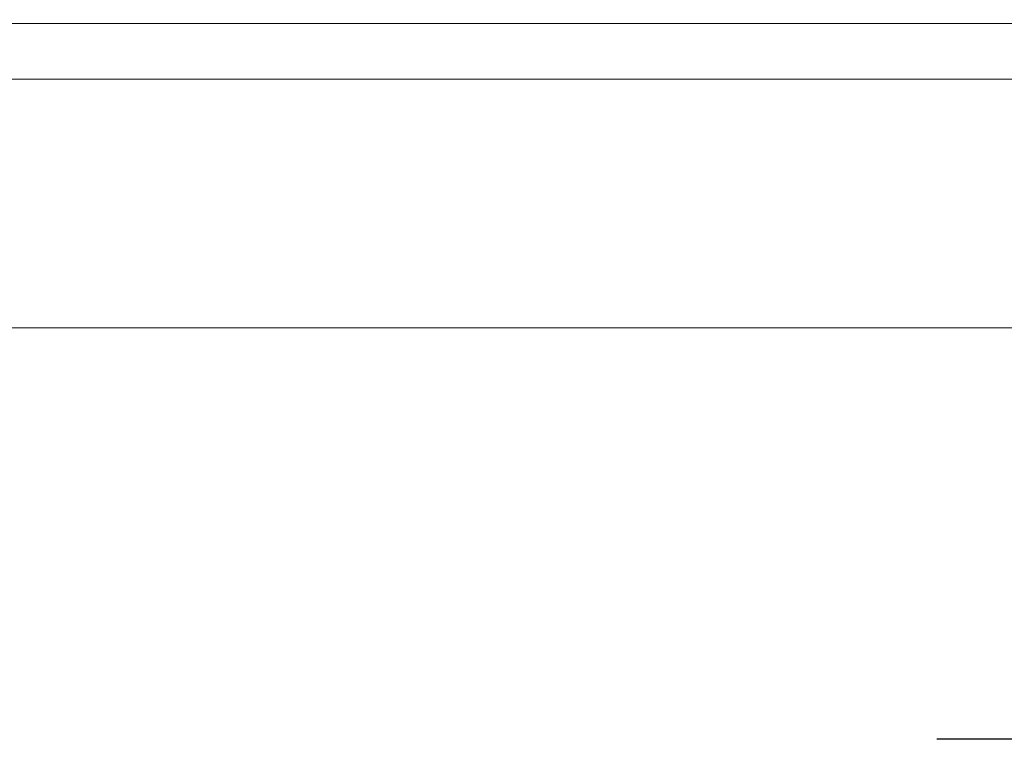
# Model space of a CAD drawing. Header units: millimetres. Extents: x 83969 to 164243, y -22860 to 4849.
# Tile 115 of 116: x 163514.04 to 163525.86, y -21406.18 to -21397.55. Entities that reach past the tile are written whole.
import ezdxf
from ezdxf.enums import TextEntityAlignment as Align

# ---------------------------------------------------------------- set-up
doc = ezdxf.new("R2010")
doc.units = ezdxf.units.MM
doc.layers.add('! PT Instalacja niskoprądowa', color=1, linetype='Continuous')
doc.layers.add('! PT Wyposażenie szafy RACK', color=7, linetype='Continuous')
doc.layers.add('BKT_szafy', color=7, linetype='Continuous', lineweight=5)
doc.styles.get("Standard").update_dxf_attribs({"font": 'arial.ttf'})

# ---------------------------------------------------------------- blocks, each defined once
blk = doc.blocks.new('Szafa rack 20U')
at = {"layer": 'BKT_szafy'}
for points in [[(-355.28, 36.51), (-25.4, 36.51), (-25.4, 29.85), (-355.28, 29.85)], [(-381, 29.85), (0, 29.85), (0, 0), (-381, 0)]]:
    blk.add_lwpolyline(points, close=True, dxfattribs=at)
at = {"layer": '! PT Instalacja niskoprądowa'}
blk.add_attdef('NAZWA_SZAFY', text='', height=20, dxfattribs=at).set_placement((-377.65, 659.98), align=Align.MIDDLE_LEFT)

msp = doc.modelspace()

# ---------------------------------------------------------------- linework, layer by layer
at = {"layer": '! PT Instalacja niskoprądowa'}
msp.add_lwpolyline([(163535.58, -21397.549), (163535.58, -21406.181), (163525.045, -21406.181)], dxfattribs=at)

# ---------------------------------------------------------------- block references
at = {"layer": '! PT Wyposażenie szafy RACK', "color": 7, "xscale": 0.1, "yscale": 0.1, "zscale": 0.1}
msp.add_blockref('Szafa rack 20U', (163539.449, -21401.247), dxfattribs=at)

doc.saveas('drawing.dxf')
